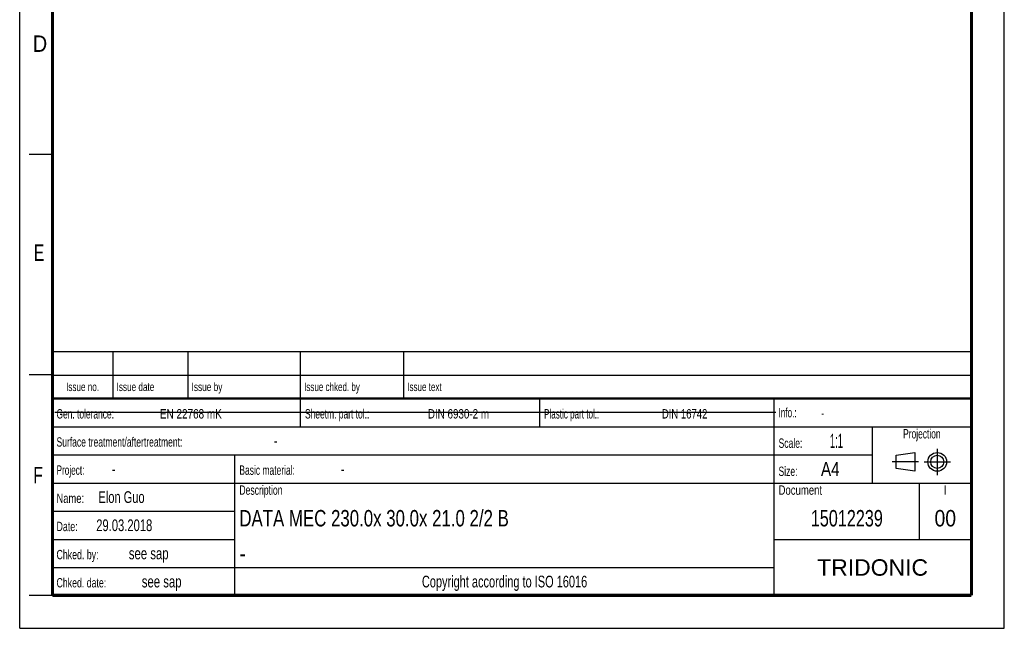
# Model space of a CAD drawing. Header units: millimetres. Extents: x 0 to 210, y 0 to 297.
# Tile 1 of 4: x 0 to 210, y 0 to 130. Entities that reach past the tile are written whole.
import ezdxf
from ezdxf.enums import TextEntityAlignment as Align

# ---------------------------------------------------------------- set-up
doc = ezdxf.new("R2010")
doc.units = ezdxf.units.MM
doc.header["$LTSCALE"] = 19.36
doc.linetypes.add('CENTER', pattern=[0.6, 0.375, -0.075, 0.075, -0.075])
doc.layers.get('0').update_dxf_attribs({"linetype": 'CONTINUOUS'})
doc.layers.add('DEFAULT_1', color=7, linetype='CENTER')
doc.layers.add('Z_NOTICE', color=7, linetype='CONTINUOUS')
doc.styles.get("Standard").update_dxf_attribs({"font": 'txt', "width": 0.7})
doc.styles.add('TEXTSTYLE_2', font='txt', dxfattribs={"width": 0.75})
doc.styles.add('TEXTSTYLE_5', font='arial.ttf')

# ---------------------------------------------------------------- blocks, each defined once
blk = doc.blocks.new('PROJEKTIONSMETHODE_BL0', base_point=(192.31, 35.47))
at = {"color": 2, "linetype": 'CONTINUOUS'}
for p, q in [((186.91, 36.87), (190.91, 37.47)), ((186.91, 34.07), (186.91, 36.87)), ((190.91, 37.47), (190.91, 33.47)), ((190.91, 33.47), (186.91, 34.07))]:
    blk.add_line(p, q, dxfattribs=at)
for radius in [2, 1.4]:
    blk.add_circle((195.71, 35.47), radius, dxfattribs=at)
at = {"layer": 'DEFAULT_1', "color": 2, "linetype": 'CENTER'}
for p, q in [((195.71, 38.27), (195.71, 32.67)), ((191.71, 35.47), (186.11, 35.47)), ((192.91, 35.47), (198.5, 35.47))]:
    blk.add_line(p, q, dxfattribs=at)

msp = doc.modelspace()

# ---------------------------------------------------------------- linework, layer by layer
at = {"color": 2, "linetype": 'CONTINUOUS'}
for p, q in [((0, 0), (0, 297)), ((210, 0), (210, 297)), ((7, 101), (2, 101)), ((6.91362, 48.96015), (6.91362, 58.96015)), ((6.91362, 58.96015), (202.91362, 58.96015)), ((19.91362, 48.96015), (19.91362, 58.96015)), ((35.91362, 48.96015), (35.91362, 58.96015)), ((59.91362, 48.96015), (59.91362, 58.96015)), ((81.91362, 48.96015), (81.91362, 58.96015)), ((202.91362, 48.96015), (202.91362, 58.96015)), ((7, 54), (2, 54)), ((6.91362, 53.96015), (202.91362, 53.96015)), ((6.91355, 6.96013), (6.91355, 48.96013)), ((6.91355, 48.96013), (202.91355, 48.96013)), ((6.91362, 48.96015), (202.91362, 48.96015)), ((59.91355, 42.96013), (59.91355, 48.96013)), ((110.91355, 42.96013), (110.91355, 48.96013)), ((160.91355, 6.96013), (160.91355, 48.96013)), ((202.91355, 6.96013), (202.91355, 48.96013)), ((6.91355, 42.96013), (202.91355, 42.96013)), ((181.91355, 30.96013), (181.91355, 42.96013)), ((6.91355, 36.96013), (181.91355, 36.96013)), ((45.91355, 6.96013), (45.91355, 36.96013)), ((6.91355, 30.96013), (202.91355, 30.96013)), ((191.91355, 18.96013), (191.91355, 30.96013)), ((6.91355, 24.96013), (45.91355, 24.96013)), ((6.91355, 18.96013), (45.91355, 18.96013)), ((160.91355, 18.96013), (202.91355, 18.96013)), ((6.91355, 12.96013), (160.91355, 12.96013)), ((7, 7), (2, 7)), ((6.91355, 6.96013), (202.91355, 6.96013)), ((0, 0), (210, 0))]:
    msp.add_line(p, q, dxfattribs=at)
at = {"color": 7, "linetype": 'CONTINUOUS'}
msp.add_line((7.46812, 46.04239), (161.26812, 46.04239), dxfattribs=at)
for points, const_width in [([(7, 7), (7, 290)], 0.7), ([(203, 7), (203, 290)], 0.7), ([(7, 49), (203, 49)], 0.5), ([(7, 7), (203, 7)], 0.7)]:
    msp.add_lwpolyline(points, dxfattribs=dict(at, const_width=const_width))

# ---------------------------------------------------------------- block references
at = {"color": 2, "linetype": 'CONTINUOUS'}
msp.add_blockref('PROJEKTIONSMETHODE_BL0', (192.30508, 35.46975), dxfattribs=at)

# ---------------------------------------------------------------- texts
at = {"color": 5, "linetype": 'CONTINUOUS', "style": 'TEXTSTYLE_2'}
for s, width, p in [('D', 0.904762, (2.80729, 122.85717)), ('E', 0.714286, (3.00245, 78.30247)), ('F', 0.714286, (2.92219, 30.89704))]:
    msp.add_text(s, height=3.5, dxfattribs=dict(at, width=width)).set_placement(p)
at = {"layer": 'Z_NOTICE', "color": 5, "linetype": 'CONTINUOUS', "style": 'TEXTSTYLE_2'}
for s, height, width, p in [('Issue date ', 1.8, 0.725108, (20.66362, 50.56015)), ('Issue by ', 1.8, 0.732804, (36.66362, 50.56015)), ('Issue chked. by', 1.8, 0.711111, (60.66362, 50.56015)), ('Issue text ', 1.8, 0.712121, (82.66362, 50.56015)), ('Gen. tolerance:', 2, 0.669841, (7.85105, 44.71013)), ('EN 22768 mK', 2, 0.792208, (29.91057, 44.71013)), ('Sheetm. part tol.:', 2, 0.67328, (60.85105, 44.71013)), ('DIN 6930-2 m', 2, 0.78373, (87.05343, 44.71013)), ('Plastic part tol.:', 2, 0.642857, (111.85105, 44.71013)), ('DIN 16742', 2, 0.759259, (136.95819, 44.71013)), ('Info.: ', 2, 0.64966, (161.85105, 44.96013)), ('Surface treatment/aftertreatment: ', 2, 0.681373, (7.85105, 38.71013)), ('Scale:  ', 2, 0.684524, (161.85105, 38.46013)), ('1:1', 3, 0.5, (172.80343, 38.46013)), ('-', 2.5, 0.714286, (54.18438, 38.71013)), ('Project: ', 2, 0.656085, (7.85105, 32.71013)), ('-', 2.5, 0.714286, (19.66057, 32.71013)), ('Basic material: ', 2, 0.675595, (46.85105, 32.71013)), ('-', 2.5, 0.714286, (68.47009, 32.71013)), ('Size: ', 2, 0.678571, (161.85105, 32.46013)), (' A4', 3, 0.809524, (169.9939, 32.46013)), ('Elon Guo', 2.5, 0.705357, (16.80343, 26.71013)), ('Description', 2, 0.688312, (46.85105, 28.46013)), ('Document', 2, 0.761905, (161.85105, 28.46013)), ('Name: ', 2, 0.746032, (7.85105, 26.71013)), ('29.03.2018', 2.5, 0.714286, (16.32724, 20.71013)), ('Date: ', 2, 0.706349, (7.85105, 20.71013)), ('Chked. by: ', 2, 0.701299, (7.85105, 14.71013)), ('see sap', 2.5, 0.72449, (23.27962, 14.71013)), ('Chked. date: ', 2, 0.699634, (7.85105, 8.71013)), ('see sap', 2.5, 0.72449, (26.04152, 8.71013))]:
    msp.add_text(s, height=height, dxfattribs=dict(at, width=width)).set_placement(p)
for s, height, width, p in [('Issue no.', 1.8, 0.719577, (13.41362, 50.56015)), ('Projection', 2, 0.671429, (192.41355, 40.46013)), ('I', 2, 0.833333, (197.41355, 28.46013)), ('Copyright according to ISO 16016', 2.5, 0.700149, (103.41355, 8.71013))]:
    msp.add_text(s, height=height, dxfattribs=dict(at, width=width)).set_placement(p, align=Align.CENTER)
at = {"layer": 'Z_NOTICE', "color": 5, "linetype": 'CONTINUOUS', "width": 0.714286}
msp.add_text('-', height=1.8, dxfattribs=at).set_placement((170.94628, 44.96013))
at = {"layer": 'Z_NOTICE', "color": 7, "linetype": 'CONTINUOUS', "style": 'TEXTSTYLE_2'}
for s, width, p in [('DATA MEC 230.0x 30.0x 21.0 2/2 B', 0.767113, (46.85105, 21.71013)), ('-', 0.904762, (46.85105, 14.21013))]:
    msp.add_text(s, height=3.5, dxfattribs=dict(at, width=width)).set_placement(p)
for s, width, p in [('15012239', 0.738095, (176.41355, 21.71013)), ('00', 0.880952, (197.41355, 21.71013))]:
    msp.add_text(s, height=3.5, dxfattribs=dict(at, width=width)).set_placement(p, align=Align.CENTER)
at = {"layer": 'Z_NOTICE', "color": 5, "linetype": 'CONTINUOUS', "style": 'TEXTSTYLE_5'}
msp.add_text('TRIDONIC', height=3.5, dxfattribs=at).set_placement((181.91355, 11.21013), align=Align.CENTER)

doc.saveas('drawing.dxf')
